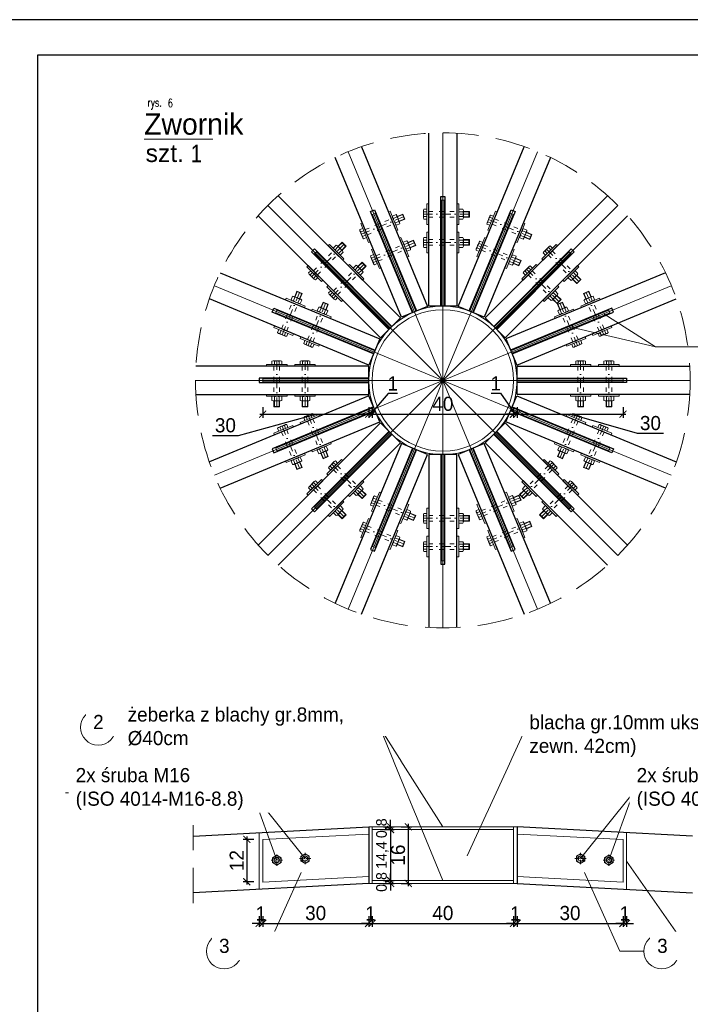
# Model space of a CAD drawing. Header units: millimetres. Extents: x 219841 to 236232, y -126388 to -112129.
# Tile 20 of 30: x 232667 to 232857, y -113298 to -113020. Entities that reach past the tile are written whole.
import ezdxf
from ezdxf.lldxf.tags import DXFTag

# ---------------------------------------------------------------- set-up
doc = ezdxf.new("R2010")
doc.units = ezdxf.units.MM
for name, pattern in [('0209_PZT$0$ACAD_ISO03W100', [30, 12, -18]), ('DASHDOTX2', [50.8, 25.4, -12.7, 0, -12.7]), ('DASHED2', [0.375, 0.25, -0.125])]:
    doc.linetypes.add(name, pattern=pattern)
for name, color, linetype, lineweight in [('1. Okucia stalowe', 30, 'Continuous', 15), ('1. Osie konstrukcyjne', 254, 'DASHDOTX2', 18), ('1. Łączniki', 4, 'Continuous', 15), ('A oś', 8, 'DASHDOT', 20), ('A-COLS', 4, 'Continuous', 9), ('A-NAD', 21, 'DASHDOT', 15), ('A-WIDOKOWA', 7, 'Continuous', 25), ('K_DREW_PRZEK', 4, 'Continuous', 30), ('K_WYMIARY', 8, 'Continuous', 5), ('Opis', 41, 'Continuous', 9), ('SP_OPIS', 2, 'Continuous', 18), ('Wymiarowanie', 2, 'Continuous', 9)]:
    doc.layers.add(name, color=color, linetype=linetype, lineweight=lineweight)
doc.layers.add('SP_OPIS_POMOCNICZY', color=30, linetype='Continuous', plot=False)
doc.styles.add('Arial', font='GOTHIC.TTF')
doc.styles.add('ArialNarrow', font='ARIALN.TTF')
doc.styles.add('ROMANS', font='GOTHIC.TTF')
doc.styles.add('Romans13', font='romans.shx', dxfattribs={"width": 0.7, "height": 13})
doc.styles.get("Standard").update_dxf_attribs({"font": 'GOTHIC.TTF'})
tags = doc.linetypes.add('DASHDOT', pattern=[25.4, 12.7, -6.35, 0, -6.35]).pattern_tags.tags
tags[10:11] = [DXFTag(74, 4), DXFTag(75, 0), DXFTag(340, '0'), DXFTag(46, 1.0), DXFTag(50, 0.0), DXFTag(44, 0.0), DXFTag(45, 0.0)]
tags[8:9] = [DXFTag(74, 4), DXFTag(75, 0), DXFTag(340, '0'), DXFTag(46, 1.0), DXFTag(50, 0.0), DXFTag(44, 0.0), DXFTag(45, 0.0)]
tags[6:7] = [DXFTag(74, 4), DXFTag(75, 0), DXFTag(340, '0'), DXFTag(46, 1.0), DXFTag(50, 0.0), DXFTag(44, 0.0), DXFTag(45, 0.0)]
tags[4:5] = [DXFTag(74, 4), DXFTag(75, 0), DXFTag(340, '0'), DXFTag(46, 1.0), DXFTag(50, 0.0), DXFTag(44, 0.0), DXFTag(45, 0.0)]
tags = doc.linetypes.add('HIDDEN2', pattern=[4.7625, 3.175, -1.5875]).pattern_tags.tags
tags[6:7] = [DXFTag(74, 4), DXFTag(75, 0), DXFTag(340, '0'), DXFTag(46, 1.0), DXFTag(50, 0.0), DXFTag(44, 0.0), DXFTag(45, 0.0)]
tags[4:5] = [DXFTag(74, 4), DXFTag(75, 0), DXFTag(340, '0'), DXFTag(46, 1.0), DXFTag(50, 0.0), DXFTag(44, 0.0), DXFTag(45, 0.0)]
doc.dimstyles.new('Radek 20 dokładny', dxfattribs={"dimscale": 0.2, "dimtxt": 15, "dimasz": 10, "dimexe": 5, "dimexo": 0, "dimgap": 3, "dimtad": 1, "dimdec": 1, "dimrnd": 0.5, "dimlunit": 6, "dimtxsty": 'ROMANS', "dimblk": 'ARCHTICK', "dimcen": 5, "dimdle": 4, "dimclrd": 256, "dimclre": 256, "dimclrt": 2, "dimadec": 0, "dimazin": 0, "dimtfac": 1, "dimtdec": 1, "dimtix": 1, "dimtmove": 1, "dimatfit": 3, "dimldrblk": 'DOTSMALL', "dimfxl": 10, "dimfxlon": 1, "dimarcsym": 0})

# ---------------------------------------------------------------- blocks, each defined once
blk = doc.blocks.new('_ArchTick')
at = {"layer": 'Wymiarowanie', "color": 0, "const_width": 0.15}
blk.add_lwpolyline([(-0.5, -0.5), (0.5, 0.5)], dxfattribs=at)
blk = doc.blocks.new('*D56')
at = {"layer": 'Defpoints', "color": 0}
for p in [(232736.95, -113251.41), (232731.77, -113263.39), (232737.58, -113263.39)]:
    blk.add_point(p, dxfattribs=at)
at = {"layer": 'K_WYMIARY', "lineweight": -2}
for p, q in [((232733.77, -113251.41), (232730.77, -113251.41)), ((232731.77, -113250.61), (232731.77, -113264.19)), ((232733.77, -113263.39), (232730.77, -113263.39))]:
    blk.add_line(p, q, dxfattribs=at)
at = {"layer": 'K_WYMIARY', "lineweight": -2, "xscale": 2, "yscale": 2, "zscale": 2}
for p, rotation in [((232731.77, -113251.41), 90), ((232731.77, -113263.39), 270)]:
    blk.add_blockref('_ArchTick', p, dxfattribs=dict(at, rotation=rotation))
at = {"layer": 'K_WYMIARY', "color": 2, "insert": (232728.92, -113257.4), "char_height": 4, "attachment_point": 5, "rotation": 90, "style": 'ROMANS'}
blk.add_mtext('12', dxfattribs=at)
blk = doc.blocks.new('_DotSmall')
at = {"color": 0, "linetype": 'ByBlock', "const_width": 12.7}
blk.add_lwpolyline([(-1.5875, 0, 1), (1.5875, 0, 1)], format="xyb", close=True, dxfattribs=at)
blk = doc.blocks.new('*D57')
at = {"layer": 'Defpoints', "color": 0}
for p in [(232736.27, -113263.5), (232735.27, -113265.61), (232735.27, -113275.16)]:
    blk.add_point(p, dxfattribs=at)
at = {"layer": 'K_WYMIARY', "lineweight": -2}
for p, q in [((232735.27, -113273.16), (232735.27, -113276.16)), ((232736.27, -113273.16), (232736.27, -113276.16)), ((232735.27, -113275.16), (232733.27, -113275.16)), ((232736.27, -113275.16), (232735.27, -113275.16)), ((232736.27, -113275.16), (232738.27, -113275.16))]:
    blk.add_line(p, q, dxfattribs=at)
at = {"layer": 'K_WYMIARY', "lineweight": -2, "xscale": 2, "yscale": 2, "zscale": 2}
blk.add_blockref('_ArchTick', (232735.27, -113275.16), dxfattribs=at)
at = {"layer": 'K_WYMIARY', "lineweight": -2, "xscale": 2, "yscale": 2, "zscale": 2, "rotation": 180}
blk.add_blockref('_ArchTick', (232736.27, -113275.16), dxfattribs=at)
at = {"layer": 'K_WYMIARY', "color": 2, "insert": (232735.77, -113272.36), "char_height": 4, "attachment_point": 5, "style": 'ROMANS'}
blk.add_mtext('1', dxfattribs=at)
blk = doc.blocks.new('*D58')
at = {"layer": 'Defpoints', "color": 0}
for p in [(232736.27, -113263.43), (232766.27, -113263.86), (232766.27, -113275.16)]:
    blk.add_point(p, dxfattribs=at)
at = {"layer": 'K_WYMIARY', "lineweight": -2}
for p, q in [((232736.27, -113273.16), (232736.27, -113276.16)), ((232766.27, -113273.16), (232766.27, -113276.16)), ((232735.47, -113275.16), (232767.07, -113275.16))]:
    blk.add_line(p, q, dxfattribs=at)
at = {"layer": 'K_WYMIARY', "lineweight": -2, "xscale": 2, "yscale": 2, "zscale": 2, "rotation": 180}
blk.add_blockref('_ArchTick', (232736.27, -113275.16), dxfattribs=at)
at = {"layer": 'K_WYMIARY', "lineweight": -2, "xscale": 2, "yscale": 2, "zscale": 2}
blk.add_blockref('_ArchTick', (232766.27, -113275.16), dxfattribs=at)
at = {"layer": 'K_WYMIARY', "color": 2, "insert": (232751.27, -113272.26), "char_height": 4, "attachment_point": 5, "style": 'ROMANS'}
blk.add_mtext('30', dxfattribs=at)
blk = doc.blocks.new('*D59')
at = {"layer": 'Defpoints', "color": 0}
for p in [(232767.27, -113255.86), (232766.27, -113263.86), (232767.27, -113275.16)]:
    blk.add_point(p, dxfattribs=at)
at = {"layer": 'K_WYMIARY', "lineweight": -2}
for p, q in [((232766.27, -113273.16), (232766.27, -113276.16)), ((232767.27, -113273.16), (232767.27, -113276.16)), ((232766.27, -113275.16), (232764.27, -113275.16)), ((232766.27, -113275.16), (232767.27, -113275.16)), ((232767.27, -113275.16), (232769.27, -113275.16))]:
    blk.add_line(p, q, dxfattribs=at)
at = {"layer": 'K_WYMIARY', "lineweight": -2, "xscale": 2, "yscale": 2, "zscale": 2}
blk.add_blockref('_ArchTick', (232766.27, -113275.16), dxfattribs=at)
at = {"layer": 'K_WYMIARY', "lineweight": -2, "xscale": 2, "yscale": 2, "zscale": 2, "rotation": 180}
blk.add_blockref('_ArchTick', (232767.27, -113275.16), dxfattribs=at)
at = {"layer": 'K_WYMIARY', "color": 2, "insert": (232766.77, -113272.36), "char_height": 4, "attachment_point": 5, "style": 'ROMANS'}
blk.add_mtext('1', dxfattribs=at)
blk = doc.blocks.new('*D60')
at = {"layer": 'Defpoints', "color": 0}
for p in [(232808.27, -113255.92), (232838.27, -113257.49), (232838.27, -113275.16)]:
    blk.add_point(p, dxfattribs=at)
at = {"layer": 'K_WYMIARY', "lineweight": -2}
for p, q in [((232808.27, -113273.16), (232808.27, -113276.16)), ((232838.27, -113273.16), (232838.27, -113276.16)), ((232807.47, -113275.16), (232839.07, -113275.16))]:
    blk.add_line(p, q, dxfattribs=at)
at = {"layer": 'K_WYMIARY', "lineweight": -2, "xscale": 2, "yscale": 2, "zscale": 2, "rotation": 180}
blk.add_blockref('_ArchTick', (232808.27, -113275.16), dxfattribs=at)
at = {"layer": 'K_WYMIARY', "lineweight": -2, "xscale": 2, "yscale": 2, "zscale": 2}
blk.add_blockref('_ArchTick', (232838.27, -113275.16), dxfattribs=at)
at = {"layer": 'K_WYMIARY', "color": 2, "insert": (232823.27, -113272.26), "char_height": 4, "attachment_point": 5, "style": 'ROMANS'}
blk.add_mtext('30', dxfattribs=at)
blk = doc.blocks.new('Podkładka do drewna M16 z boku')
at = {"layer": '1. Łączniki'}
for p, q in [((-29, 5), (29, 5)), ((-29, 5), (-29, 0)), ((-29, 0), (29, 0)), ((29, 0), (29, 5))]:
    blk.add_line(p, q, dxfattribs=at)
blk = doc.blocks.new('Nakrętka M16 z boku')
at = {"layer": '1. Łączniki'}
for p, q in [((-13.9, 1), (-13.9, 12)), ((10.4, 13), (-10.4, 13)), ((10.4, 13), (-10.4, 13)), ((-6.9, 1), (-6.9, 12)), ((6.9, 1), (6.9, 12)), ((13.9, 1), (13.9, 12)), ((10.4, 0), (-10.4, 0))]:
    blk.add_line(p, q, dxfattribs=at)
for centre, radius, start, end in [((-10.4, 6.5), 6.5, 57.7958, 122.2042), ((-10.4, 6.5), 6.5, 237.7958, 302.2042), ((0, -11.5), 24.5, 73.5736, 106.4264), ((0, 24.5), 24.5, 253.5736, 286.4264), ((10.4, 6.5), 6.5, 57.7958, 122.2042), ((10.4, 6.5), 6.5, 237.7958, 302.2042)]:
    blk.add_arc(centre, radius, start, end, dxfattribs=at)
blk = doc.blocks.new('Śruba M16')
at = {"layer": '1. Łączniki'}
for p, q in [((-13.9, 9), (-13.9, 0)), ((-13.9, 0), (13.9, 0)), ((-10.4, 10), (10.4, 10)), ((-6.9, 9), (-6.9, 0)), ((6.9, 9), (6.9, 0)), ((13.9, 9), (13.9, 0))]:
    blk.add_line(p, q, dxfattribs=at)
for centre, radius, start, end in [((-10.4, 3.5), 6.5, 57.7958, 122.2042), ((0, -14.5), 24.5, 73.5736, 106.4264), ((10.4, 3.5), 6.5, 57.7958, 122.2042)]:
    blk.add_arc(centre, radius, start, end, dxfattribs=at)
blk = doc.blocks.new('ffwaw')
at = {"layer": '1. Osie konstrukcyjne'}
blk.add_line((0, 15), (0, -115), dxfattribs=at)
at = {"layer": '1. Łączniki', "linetype": '0209_PZT$0$ACAD_ISO03W100', "lineweight": 9}
for p, q in [((-8, 0), (-8, -80)), ((8, 0), (8, -80))]:
    blk.add_line(p, q, dxfattribs=at)
at = {"layer": '1. Łączniki'}
for p, q in [((-8, -115), (-8, -98)), ((-7, -115), (-7, -98)), ((7, -115), (7, -98)), ((8, -115), (8, -98)), ((8, -114), (-8, -114)), ((8, -115), (-8, -115))]:
    blk.add_line(p, q, dxfattribs=at)
at = {"layer": '1. Okucia stalowe'}
for name, p in [('Podkładka do drewna M16 z boku', (0, 0)), ('Śruba M16', (0, 5))]:
    blk.add_blockref(name, p, dxfattribs=at)
at = {"layer": '1. Okucia stalowe', "xscale": -1, "rotation": 180}
blk.add_blockref('Podkładka do drewna M16 z boku', (0, -80), dxfattribs=at)
at = {"layer": '1. Okucia stalowe', "rotation": 180}
blk.add_blockref('Nakrętka M16 z boku', (0, -85), dxfattribs=at)
blk = doc.blocks.new('*D133')
at = {"layer": 'Defpoints', "color": 0}
for p in [(232766.27, -113125.98), (232767.27, -113125.98), (232767.27, -113131.16)]:
    blk.add_point(p, dxfattribs=at)
at = {"layer": 'K_WYMIARY', "lineweight": -2}
for p, q in [((232771.77, -113125.28), (232766.77, -113131.16)), ((232774.39, -113125.28), (232771.77, -113125.28)), ((232766.27, -113129.16), (232766.27, -113132.16)), ((232767.27, -113129.16), (232767.27, -113132.16)), ((232766.27, -113131.16), (232764.27, -113131.16)), ((232766.27, -113131.16), (232767.27, -113131.16)), ((232767.27, -113131.16), (232769.27, -113131.16))]:
    blk.add_line(p, q, dxfattribs=at)
at = {"layer": 'K_WYMIARY', "lineweight": -2, "xscale": 2, "yscale": 2, "zscale": 2}
blk.add_blockref('_ArchTick', (232766.27, -113131.16), dxfattribs=at)
at = {"layer": 'K_WYMIARY', "lineweight": -2, "xscale": 2, "yscale": 2, "zscale": 2, "rotation": 180}
blk.add_blockref('_ArchTick', (232767.27, -113131.16), dxfattribs=at)
at = {"layer": 'K_WYMIARY', "color": 2, "insert": (232773.08, -113122.48), "char_height": 4, "attachment_point": 5, "style": 'ROMANS'}
blk.add_mtext('1', dxfattribs=at)
blk = doc.blocks.new('*D134')
at = {"layer": 'Defpoints', "color": 0}
for p in [(232767.27, -113125.98), (232807.27, -113125.98), (232807.27, -113131.16)]:
    blk.add_point(p, dxfattribs=at)
at = {"layer": 'K_WYMIARY', "lineweight": -2}
for p, q in [((232767.27, -113129.16), (232767.27, -113132.16)), ((232807.27, -113129.16), (232807.27, -113132.16)), ((232766.47, -113131.16), (232808.07, -113131.16))]:
    blk.add_line(p, q, dxfattribs=at)
at = {"layer": 'K_WYMIARY', "lineweight": -2, "xscale": 2, "yscale": 2, "zscale": 2, "rotation": 180}
blk.add_blockref('_ArchTick', (232767.27, -113131.16), dxfattribs=at)
at = {"layer": 'K_WYMIARY', "lineweight": -2, "xscale": 2, "yscale": 2, "zscale": 2}
blk.add_blockref('_ArchTick', (232807.27, -113131.16), dxfattribs=at)
at = {"layer": 'K_WYMIARY', "color": 2, "insert": (232787.27, -113128.26), "char_height": 4, "attachment_point": 5, "style": 'ROMANS'}
blk.add_mtext('40', dxfattribs=at)
blk = doc.blocks.new('*D135')
at = {"layer": 'Defpoints', "color": 0}
for p in [(232807.27, -113125.98), (232808.27, -113125.98), (232808.27, -113131.16)]:
    blk.add_point(p, dxfattribs=at)
at = {"layer": 'K_WYMIARY', "lineweight": -2}
for p, q in [((232800.94, -113125.25), (232803.57, -113125.25)), ((232803.57, -113125.25), (232807.77, -113131.16)), ((232807.27, -113129.16), (232807.27, -113132.16)), ((232808.27, -113129.16), (232808.27, -113132.16)), ((232807.27, -113131.16), (232805.27, -113131.16)), ((232807.27, -113131.16), (232808.27, -113131.16)), ((232808.27, -113131.16), (232810.27, -113131.16))]:
    blk.add_line(p, q, dxfattribs=at)
at = {"layer": 'K_WYMIARY', "lineweight": -2, "xscale": 2, "yscale": 2, "zscale": 2}
blk.add_blockref('_ArchTick', (232807.27, -113131.16), dxfattribs=at)
at = {"layer": 'K_WYMIARY', "lineweight": -2, "xscale": 2, "yscale": 2, "zscale": 2, "rotation": 180}
blk.add_blockref('_ArchTick', (232808.27, -113131.16), dxfattribs=at)
at = {"layer": 'K_WYMIARY', "color": 2, "insert": (232802.25, -113122.45), "char_height": 4, "attachment_point": 5, "style": 'ROMANS'}
blk.add_mtext('1', dxfattribs=at)
blk = doc.blocks.new('*D136')
at = {"layer": 'Defpoints', "color": 0}
for p in [(232808.27, -113125.98), (232838.27, -113126.38), (232838.27, -113131.16)]:
    blk.add_point(p, dxfattribs=at)
at = {"layer": 'K_WYMIARY', "lineweight": -2}
for p, q in [((232808.27, -113129.16), (232808.27, -113132.16)), ((232838.27, -113129.16), (232838.27, -113132.16)), ((232807.47, -113131.16), (232839.07, -113131.16)), ((232842.33, -113136.6), (232823.27, -113131.16)), ((232849.72, -113136.6), (232842.33, -113136.6))]:
    blk.add_line(p, q, dxfattribs=at)
at = {"layer": 'K_WYMIARY', "lineweight": -2, "xscale": 2, "yscale": 2, "zscale": 2, "rotation": 180}
blk.add_blockref('_ArchTick', (232808.27, -113131.16), dxfattribs=at)
at = {"layer": 'K_WYMIARY', "lineweight": -2, "xscale": 2, "yscale": 2, "zscale": 2}
blk.add_blockref('_ArchTick', (232838.27, -113131.16), dxfattribs=at)
at = {"layer": 'K_WYMIARY', "color": 2, "insert": (232846.03, -113133.7), "char_height": 4, "attachment_point": 5, "style": 'ROMANS'}
blk.add_mtext('30', dxfattribs=at)
blk = doc.blocks.new('*D137')
at = {"layer": 'Defpoints', "color": 0}
for p in [(232736.27, -113125.58), (232766.27, -113125.98), (232766.27, -113131.16)]:
    blk.add_point(p, dxfattribs=at)
at = {"layer": 'K_WYMIARY', "lineweight": -2}
for p, q in [((232736.27, -113129.16), (232736.27, -113132.16)), ((232766.27, -113129.16), (232766.27, -113132.16)), ((232729.42, -113137.23), (232751.27, -113131.16)), ((232735.47, -113131.16), (232767.07, -113131.16)), ((232722.02, -113137.23), (232729.42, -113137.23))]:
    blk.add_line(p, q, dxfattribs=at)
at = {"layer": 'K_WYMIARY', "lineweight": -2, "xscale": 2, "yscale": 2, "zscale": 2, "rotation": 180}
blk.add_blockref('_ArchTick', (232736.27, -113131.16), dxfattribs=at)
at = {"layer": 'K_WYMIARY', "lineweight": -2, "xscale": 2, "yscale": 2, "zscale": 2}
blk.add_blockref('_ArchTick', (232766.27, -113131.16), dxfattribs=at)
at = {"layer": 'K_WYMIARY', "color": 2, "insert": (232725.72, -113134.33), "char_height": 4, "attachment_point": 5, "style": 'ROMANS'}
blk.add_mtext('30', dxfattribs=at)
blk = doc.blocks.new('Nakrętka M16 z przodu')
at = {"layer": '1. Osie konstrukcyjne', "ltscale": 0.5}
for p, q in [((0, -16), (0, 16)), ((-16, 0), (16, 0))]:
    blk.add_line(p, q, dxfattribs=at)
at = {"layer": '1. Łączniki', "elevation": 0}
blk.add_lwpolyline([(0, -13.8), (-12, -6.9), (-12, 6.9), (0, 13.8), (12, 6.9), (12, -6.9)], close=True, dxfattribs=at)
at = {"layer": '1. Łączniki'}
for radius in [12, 7.04]:
    blk.add_circle((0, 0), radius, dxfattribs=at)
blk.add_arc((0, 0), 8, 258.3963, 187.7246, dxfattribs=at)
blk = doc.blocks.new('*D138')
at = {"layer": 'Defpoints', "color": 0}
for p in [(232767.27, -113255.86), (232807.27, -113255.86), (232807.27, -113275.16)]:
    blk.add_point(p, dxfattribs=at)
at = {"layer": 'K_WYMIARY', "lineweight": -2}
for p, q in [((232767.27, -113273.16), (232767.27, -113276.16)), ((232807.27, -113273.16), (232807.27, -113276.16)), ((232766.47, -113275.16), (232808.07, -113275.16))]:
    blk.add_line(p, q, dxfattribs=at)
at = {"layer": 'K_WYMIARY', "lineweight": -2, "xscale": 2, "yscale": 2, "zscale": 2, "rotation": 180}
blk.add_blockref('_ArchTick', (232767.27, -113275.16), dxfattribs=at)
at = {"layer": 'K_WYMIARY', "lineweight": -2, "xscale": 2, "yscale": 2, "zscale": 2}
blk.add_blockref('_ArchTick', (232807.27, -113275.16), dxfattribs=at)
at = {"layer": 'K_WYMIARY', "color": 2, "insert": (232787.27, -113272.26), "char_height": 4, "attachment_point": 5, "style": 'ROMANS'}
blk.add_mtext('40', dxfattribs=at)
blk = doc.blocks.new('*D139')
at = {"layer": 'Defpoints', "color": 0}
for p in [(232767.27, -113247.86), (232767.27, -113248.66), (232772.48, -113248.66)]:
    blk.add_point(p, dxfattribs=at)
at = {"layer": 'K_WYMIARY', "lineweight": -2}
for p, q in [((232772.48, -113247.86), (232772.48, -113245.86)), ((232770.48, -113247.86), (232773.48, -113247.86)), ((232770.48, -113248.66), (232773.48, -113248.66)), ((232772.48, -113247.86), (232772.48, -113248.66)), ((232772.48, -113248.66), (232772.48, -113250.66))]:
    blk.add_line(p, q, dxfattribs=at)
at = {"layer": 'K_WYMIARY', "lineweight": -2, "xscale": 2, "yscale": 2, "zscale": 2}
for p, rotation in [((232772.48, -113247.86), 270), ((232772.48, -113248.66), 90)]:
    blk.add_blockref('_ArchTick', p, dxfattribs=dict(at, rotation=rotation))
at = {"layer": 'K_WYMIARY', "color": 2, "insert": (232770.17, -113248.26), "char_height": 3, "attachment_point": 5, "rotation": 90, "style": 'ROMANS'}
blk.add_mtext('0,8', dxfattribs=at)
blk = doc.blocks.new('*D140')
at = {"layer": 'Defpoints', "color": 0}
for p in [(232767.27, -113248.66), (232767.27, -113263.06), (232772.48, -113263.06)]:
    blk.add_point(p, dxfattribs=at)
at = {"layer": 'K_WYMIARY', "lineweight": -2}
for p, q in [((232770.48, -113248.66), (232773.48, -113248.66)), ((232772.48, -113247.86), (232772.48, -113263.86)), ((232770.48, -113263.06), (232773.48, -113263.06))]:
    blk.add_line(p, q, dxfattribs=at)
at = {"layer": 'K_WYMIARY', "lineweight": -2, "xscale": 2, "yscale": 2, "zscale": 2}
for p, rotation in [((232772.48, -113248.66), 90), ((232772.48, -113263.06), 270)]:
    blk.add_blockref('_ArchTick', p, dxfattribs=dict(at, rotation=rotation))
at = {"layer": 'K_WYMIARY', "color": 2, "insert": (232770.17, -113255.86), "char_height": 3, "attachment_point": 5, "rotation": 90, "style": 'ROMANS'}
blk.add_mtext('14,4', dxfattribs=at)
blk = doc.blocks.new('*D141')
at = {"layer": 'Defpoints', "color": 0}
for p in [(232767.27, -113263.06), (232767.27, -113263.86), (232772.48, -113263.86)]:
    blk.add_point(p, dxfattribs=at)
at = {"layer": 'K_WYMIARY', "lineweight": -2}
for p, q in [((232770.48, -113263.06), (232773.48, -113263.06)), ((232772.48, -113263.06), (232772.48, -113261.06)), ((232772.48, -113263.06), (232772.48, -113263.86)), ((232770.48, -113263.86), (232773.48, -113263.86)), ((232772.48, -113263.86), (232772.48, -113265.86))]:
    blk.add_line(p, q, dxfattribs=at)
at = {"layer": 'K_WYMIARY', "lineweight": -2, "xscale": 2, "yscale": 2, "zscale": 2}
for p, rotation in [((232772.48, -113263.06), 270), ((232772.48, -113263.86), 90)]:
    blk.add_blockref('_ArchTick', p, dxfattribs=dict(at, rotation=rotation))
at = {"layer": 'K_WYMIARY', "color": 2, "insert": (232770.17, -113263.46), "char_height": 3, "attachment_point": 5, "rotation": 90, "style": 'ROMANS'}
blk.add_mtext('0,8', dxfattribs=at)
blk = doc.blocks.new('*D142')
at = {"layer": 'Defpoints', "color": 0}
for p in [(232772.27, -113247.86), (232772.27, -113263.86), (232777.48, -113263.86)]:
    blk.add_point(p, dxfattribs=at)
at = {"layer": 'K_WYMIARY', "lineweight": -2}
for p, q in [((232775.48, -113247.86), (232778.48, -113247.86)), ((232777.48, -113247.06), (232777.48, -113264.66)), ((232775.48, -113263.86), (232778.48, -113263.86))]:
    blk.add_line(p, q, dxfattribs=at)
at = {"layer": 'K_WYMIARY', "lineweight": -2, "xscale": 2, "yscale": 2, "zscale": 2}
for p, rotation in [((232777.48, -113247.86), 90), ((232777.48, -113263.86), 270)]:
    blk.add_blockref('_ArchTick', p, dxfattribs=dict(at, rotation=rotation))
at = {"layer": 'K_WYMIARY', "color": 2, "insert": (232774.58, -113255.86), "char_height": 4, "attachment_point": 5, "rotation": 90, "style": 'ROMANS'}
blk.add_mtext('16', dxfattribs=at)
blk = doc.blocks.new('*D143')
at = {"layer": 'Defpoints', "color": 0}
for p in [(232807.27, -113255.86), (232808.27, -113255.92), (232807.27, -113275.16)]:
    blk.add_point(p, dxfattribs=at)
at = {"layer": 'K_WYMIARY', "lineweight": -2}
for p, q in [((232807.27, -113273.16), (232807.27, -113276.16)), ((232808.27, -113273.16), (232808.27, -113276.16)), ((232807.27, -113275.16), (232805.27, -113275.16)), ((232808.27, -113275.16), (232807.27, -113275.16)), ((232808.27, -113275.16), (232810.27, -113275.16))]:
    blk.add_line(p, q, dxfattribs=at)
at = {"layer": 'K_WYMIARY', "lineweight": -2, "xscale": 2, "yscale": 2, "zscale": 2}
blk.add_blockref('_ArchTick', (232807.27, -113275.16), dxfattribs=at)
at = {"layer": 'K_WYMIARY', "lineweight": -2, "xscale": 2, "yscale": 2, "zscale": 2, "rotation": 180}
blk.add_blockref('_ArchTick', (232808.27, -113275.16), dxfattribs=at)
at = {"layer": 'K_WYMIARY', "color": 2, "insert": (232807.77, -113272.36), "char_height": 4, "attachment_point": 5, "style": 'ROMANS'}
blk.add_mtext('1', dxfattribs=at)
blk = doc.blocks.new('*D144')
at = {"layer": 'Defpoints', "color": 0}
for p in [(232838.27, -113257.49), (232839.27, -113257.54), (232838.27, -113275.16)]:
    blk.add_point(p, dxfattribs=at)
at = {"layer": 'K_WYMIARY', "lineweight": -2}
for p, q in [((232838.27, -113273.16), (232838.27, -113276.16)), ((232839.27, -113273.16), (232839.27, -113276.16)), ((232838.27, -113275.16), (232836.27, -113275.16)), ((232839.27, -113275.16), (232838.27, -113275.16)), ((232839.27, -113275.16), (232841.27, -113275.16))]:
    blk.add_line(p, q, dxfattribs=at)
at = {"layer": 'K_WYMIARY', "lineweight": -2, "xscale": 2, "yscale": 2, "zscale": 2}
blk.add_blockref('_ArchTick', (232838.27, -113275.16), dxfattribs=at)
at = {"layer": 'K_WYMIARY', "lineweight": -2, "xscale": 2, "yscale": 2, "zscale": 2, "rotation": 180}
blk.add_blockref('_ArchTick', (232839.27, -113275.16), dxfattribs=at)
at = {"layer": 'K_WYMIARY', "color": 2, "insert": (232838.77, -113272.36), "char_height": 4, "attachment_point": 5, "style": 'ROMANS'}
blk.add_mtext('1', dxfattribs=at)
blk = doc.blocks.new('MF_PROFIL_GLOWNY_OPIS_POZYCJI')
at = {"color": 0, "ltscale": 20}
blk.add_line((0, 3.26), (9.73, 3.26), dxfattribs=at)
at = {"color": 0, "ltscale": 20, "insert": (0.2, 2.54), "char_height": 2.5, "attachment_point": 1, "style": 'ArialNarrow'}
blk.add_mtext('{\\fArial|b0|i0|c238|p34;szt.}', dxfattribs=at)
at = {"color": 0, "ltscale": 20}
for tag, p, height, style in [('NAZWA_POZYCJI', (0, 3.9), 3, 'Arial'), ('ILOSC_ELEM', (6.79, 0), 2.5, 'ArialNarrow')]:
    blk.add_attdef(tag, p, '', height=height, dxfattribs=dict(at, style=style))
at = {"layer": 'SP_OPIS_POMOCNICZY', "ltscale": 20, "insert": (0.47, 9.07), "char_height": 1.2, "width": 4.5529, "attachment_point": 1, "style": 'Romans13'}
blk.add_mtext('rys.', dxfattribs=at)
at = {"layer": 'SP_OPIS_POMOCNICZY', "ltscale": 20, "style": 'Romans13', "width": 0.7}
blk.add_attdef('RYSUNEK', (3.34, 7.79), '', height=1.2, dxfattribs=at)

msp = doc.modelspace()

# ---------------------------------------------------------------- linework, layer by layer
at = {"layer": 'A oś', "ltscale": 0.5}
for p, q in [((232787.27, -113191.61), (232787.27, -113051.61)), ((232814.06, -113186.29), (232760.48, -113056.94)), ((232760.48, -113186.29), (232814.06, -113056.94)), ((232836.77, -113171.11), (232737.77, -113072.12)), ((232737.77, -113171.11), (232836.77, -113072.12)), ((232722.6, -113094.83), (232851.94, -113148.4)), ((232722.6, -113148.4), (232851.94, -113094.83)), ((232717.27, -113121.61), (232857.27, -113121.61))]:
    msp.add_line(p, q, dxfattribs=at)
at = {"layer": 'A-COLS', "lineweight": 18}
for points in [[(232787.67, -113070.61), (232787.67, -113100.61), (232786.87, -113100.61), (232786.87, -113070.61)], [(232768.12, -113074.34), (232779.6, -113102.06), (232778.86, -113102.37), (232767.38, -113074.65)], [(232807.15, -113074.65), (232795.67, -113102.37), (232794.94, -113102.06), (232806.42, -113074.34)], [(232751.49, -113085.27), (232772.7, -113106.48), (232772.14, -113107.05), (232750.92, -113085.84)], [(232823.61, -113085.84), (232802.4, -113107.05), (232801.83, -113106.48), (232823.05, -113085.27)], [(232740.3, -113101.73), (232768.02, -113113.21), (232767.71, -113113.95), (232740, -113102.47)], [(232834.23, -113101.73), (232806.52, -113113.21), (232806.82, -113113.95), (232834.54, -113102.47)], [(232736.27, -113122.01), (232766.27, -113122.01), (232766.27, -113121.21), (232736.27, -113121.21)], [(232838.27, -113122.01), (232808.27, -113122.01), (232808.27, -113121.21), (232838.27, -113121.21)], [(232740.3, -113141.5), (232768.02, -113130.02), (232767.71, -113129.28), (232740, -113140.76)], [(232834.23, -113141.5), (232806.52, -113130.02), (232806.82, -113129.28), (232834.54, -113140.76)], [(232751.49, -113157.96), (232772.7, -113136.75), (232772.14, -113136.18), (232750.92, -113157.39)], [(232823.05, -113157.96), (232801.83, -113136.75), (232802.4, -113136.18), (232823.61, -113157.39)], [(232768.12, -113168.89), (232779.6, -113141.17), (232778.86, -113140.86), (232767.38, -113168.58)], [(232807.15, -113168.58), (232795.67, -113140.86), (232794.94, -113141.17), (232806.42, -113168.89)], [(232787.67, -113172.61), (232787.67, -113142.61), (232786.87, -113142.61), (232786.87, -113172.61)], [(232766.27, -113263.86), (232808.27, -113263.86), (232808.27, -113247.86), (232766.27, -113247.86)], [(232767.27, -113247.86), (232807.27, -113247.86), (232807.27, -113248.66), (232767.27, -113248.66)], [(232767.27, -113263.86), (232807.27, -113263.86), (232807.27, -113263.06), (232767.27, -113263.06)]]:
    msp.add_lwpolyline(points, close=True, dxfattribs=at)
at = {"layer": 'A-COLS', "linetype": 'HIDDEN2', "lineweight": 18}
for points in [[(232735.27, -113249.53), (232735.27, -113265.56)], [(232839.27, -113249.53), (232839.27, -113265.56)], [(232839.27, -113249.53), (232839.27, -113265.56)], [(232766.27, -113249.91), (232736.27, -113251.48), (232736.27, -113263.5), (232766.27, -113261.93)], [(232808.27, -113249.91), (232838.27, -113251.48), (232838.27, -113263.5), (232808.27, -113261.93)]]:
    msp.add_lwpolyline(points, dxfattribs=at)
at = {"layer": 'A-COLS', "lineweight": 18}
for points in [[(232767.27, -113263.86), (232767.27, -113247.86)], [(232807.27, -113263.86), (232807.27, -113247.86)], [(232766.27, -113263.88), (232766.27, -113263.86)]]:
    msp.add_lwpolyline(points, dxfattribs=at)
for radius in [21, 20]:
    msp.add_circle((232787.27, -113121.61), radius, dxfattribs=at)
at = {"layer": 'A-NAD', "linetype": 'DASHED2', "ltscale": 40}
msp.add_lwpolyline([(232716.59, -113269.46), (232716.59, -113247.44)], dxfattribs=at)
msp.add_circle((232787.27, -113121.61), 70, dxfattribs=at)
at = {"layer": 'K_DREW_PRZEK', "color": 2}
for points in [[(232791.27, -113051.73), (232791.27, -113100.61), (232783.27, -113100.61), (232783.27, -113051.73)], [(232764.22, -113055.52), (232782.93, -113100.68), (232775.54, -113103.74), (232756.83, -113058.58)], [(232817.71, -113058.58), (232799, -113103.74), (232791.61, -113100.68), (232810.32, -113055.52)], [(232740.68, -113069.37), (232775.25, -113103.94), (232769.59, -113109.59), (232735.02, -113075.03)], [(232786.67, -113100.61), (232786.67, -113069.61), (232787.87, -113069.61), (232787.87, -113100.61)], [(232839.51, -113075.03), (232804.95, -113109.59), (232799.29, -113103.94), (232833.86, -113069.37)], [(232778.68, -113102.44), (232766.81, -113073.8), (232767.92, -113073.34), (232779.79, -113101.98)], [(232794.75, -113101.98), (232806.61, -113073.34), (232807.72, -113073.8), (232795.86, -113102.44)], [(232771.99, -113107.19), (232750.07, -113085.27), (232750.92, -113084.42), (232772.84, -113106.34)], [(232801.69, -113106.34), (232823.61, -113084.42), (232824.46, -113085.27), (232802.54, -113107.19)], [(232724.23, -113091.18), (232769.4, -113109.88), (232766.34, -113117.27), (232721.17, -113098.57)], [(232850.3, -113091.18), (232805.14, -113109.88), (232808.2, -113117.27), (232853.36, -113098.57)], [(232767.64, -113114.13), (232739, -113102.27), (232739.46, -113101.16), (232768.1, -113113.02)], [(232806.9, -113114.13), (232835.54, -113102.27), (232835.08, -113101.16), (232806.44, -113113.02)], [(232717.38, -113125.61), (232766.27, -113125.61), (232766.27, -113117.61), (232717.38, -113117.61)], [(232857.15, -113125.61), (232808.27, -113125.61), (232808.27, -113117.61), (232857.15, -113117.61)], [(232766.27, -113121.01), (232735.27, -113121.01), (232735.27, -113122.21), (232766.27, -113122.21)], [(232808.27, -113121.01), (232839.27, -113121.01), (232839.27, -113122.21), (232808.27, -113122.21)], [(232724.23, -113152.05), (232769.4, -113133.35), (232766.34, -113125.96), (232721.17, -113144.66)], [(232850.3, -113152.05), (232805.14, -113133.35), (232808.2, -113125.96), (232853.36, -113144.66)], [(232767.64, -113129.1), (232739, -113140.96), (232739.46, -113142.07), (232768.1, -113130.21)], [(232806.9, -113129.1), (232835.54, -113140.96), (232835.08, -113142.07), (232806.44, -113130.21)], [(232740.68, -113173.86), (232775.25, -113139.29), (232769.59, -113133.64), (232735.02, -113168.2)], [(232833.86, -113173.86), (232799.29, -113139.29), (232804.95, -113133.64), (232839.51, -113168.2)], [(232771.99, -113136.04), (232750.07, -113157.96), (232750.92, -113158.81), (232772.84, -113136.89)], [(232802.54, -113136.04), (232824.46, -113157.96), (232823.61, -113158.81), (232801.69, -113136.89)], [(232764.22, -113187.71), (232782.93, -113142.55), (232775.54, -113139.49), (232756.83, -113184.65)], [(232778.68, -113140.79), (232766.81, -113169.43), (232767.92, -113169.89), (232779.79, -113141.25)], [(232817.71, -113184.65), (232799, -113139.49), (232791.61, -113142.55), (232810.32, -113187.71)], [(232794.75, -113141.25), (232806.61, -113169.89), (232807.72, -113169.43), (232795.86, -113140.79)], [(232791.27, -113191.5), (232791.27, -113142.61), (232783.27, -113142.61), (232783.27, -113191.5)], [(232786.67, -113142.61), (232786.67, -113173.61), (232787.87, -113173.61), (232787.87, -113142.61)], [(232716.59, -113250.51), (232766.27, -113247.91), (232766.27, -113263.93), (232716.59, -113266.53)], [(232857.95, -113250.51), (232808.27, -113247.91), (232808.27, -113263.93), (232857.95, -113266.53)]]:
    msp.add_lwpolyline(points, dxfattribs=at)
at = {"layer": 'Opis'}
for points in [[(232832.83, -113102.74), (232847.5, -113112.09), (232953.96, -113112.09)], [(232823.6, -113106.57), (232847.5, -113112.09)], [(232748.27, -113256.86), (232733.36, -113238.27), (232680.49, -113238.27)], [(232740.27, -113257.28), (232733.36, -113238.27)], [(232826.27, -113256.86), (232841.18, -113238.27), (232894.05, -113238.27)], [(232834.27, -113257.28), (232841.18, -113238.27)], [(232839.27, -113257.54), (232858.43, -113284.91), (232922.6, -113284.91)], [(232747.16, -113260.81), (232737.13, -113283.07), (232730.36, -113283.07)]]:
    msp.add_lwpolyline(points, dxfattribs=at)
msp.add_circle((232725.36, -113283.07), 5, dxfattribs=at)

# ---------------------------------------------------------------- block references
at = {"layer": '1. Okucia stalowe'}
for p, xscale, yscale, zscale, rotation in [((232765.59, -113079.72), 0.1, 0.1, 0.1, 112.5000000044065), ((232783.27, -113074.61), 0.1, 0.1, 0.1, 90.00000000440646), ((232801.56, -113076.66), 0.1, 0.1, 0.1, 67.50000000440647), ((232783.27, -113082.61), 0.1, 0.1, 0.1, 90.00000000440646), ((232751.21, -113091.21), 0.09999999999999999, 0.09999999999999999, 0.09999999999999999, 135.0000000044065), ((232768.65, -113087.11), 0.1, 0.1, 0.1, 112.5000000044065), ((232798.5, -113084.05), 0.1, 0.1, 0.1, 67.50000000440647), ((232817.67, -113085.55), 0.1, 0.1, 0.1, 45.00000000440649), ((232756.86, -113096.87), 0.09999999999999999, 0.09999999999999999, 0.09999999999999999, 135.0000000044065), ((232812.02, -113091.21), 0.1, 0.1, 0.1, 45.00000000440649), ((232742.32, -113107.32), 0.1, 0.1, 0.1, 157.5000000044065), ((232832.22, -113107.32), -0.1, 0.1, 0.1, 202.4999999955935), ((232749.71, -113110.39), 0.1, 0.1, 0.1, 157.5000000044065), ((232824.83, -113110.39), -0.1, 0.1, 0.1, 202.4999999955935), ((232740.27, -113117.61), -0.1, 0.1, 0.1, 359.9999999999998), ((232748.27, -113117.61), -0.1, 0.1, 0.1, 359.9999999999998), ((232749.71, -113132.84), -0.1, 0.1, 0.1, 22.49999999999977), ((232824.83, -113132.84), 0.1, 0.1, 0.1, 337.5000000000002), ((232742.32, -113135.91), -0.1, 0.1, 0.1, 22.49999999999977), ((232832.22, -113135.91), 0.1, 0.1, 0.1, 337.5000000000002), ((232756.86, -113146.36), -0.1, 0.1, 0.1, 44.99999999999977), ((232817.67, -113146.36), 0.1, 0.1, 0.1, 315.0000000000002), ((232751.21, -113152.02), -0.1, 0.1, 0.1, 44.99999999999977), ((232823.33, -113152.02), 0.1, 0.1, 0.1, 315.0000000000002), ((232798.5, -113159.18), -0.1, 0.1, 0.1, 112.4999999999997), ((232768.65, -113156.12), -0.1, 0.1, 0.1, 67.49999999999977), ((232783.27, -113160.61), -0.1, 0.1, 0.1, 89.9999999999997), ((232765.59, -113163.51), -0.1, 0.1, 0.1, 67.49999999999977), ((232801.56, -113166.57), -0.1, 0.1, 0.1, 112.4999999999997), ((232783.27, -113168.61), -0.1, 0.1, 0.1, 89.9999999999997)]:
    msp.add_blockref('ffwaw', p, dxfattribs=dict(at, xscale=xscale, yscale=yscale, zscale=zscale, rotation=rotation))
at = {"layer": '1. Okucia stalowe', "yscale": 0.1, "zscale": 0.1}
for name, p, xscale in [('ffwaw', (232826.27, -113117.61), 0.1), ('ffwaw', (232834.27, -113117.61), 0.1), ('Nakrętka M16 z przodu', (232740.27, -113257.28), -0.1), ('Nakrętka M16 z przodu', (232748.27, -113256.86), -0.1), ('Nakrętka M16 z przodu', (232826.27, -113256.86), 0.1), ('Nakrętka M16 z przodu', (232834.27, -113257.28), 0.1)]:
    msp.add_blockref(name, p, dxfattribs=dict(at, xscale=xscale))
at = {"layer": 'SP_OPIS', "color": 1}
ref = msp.add_blockref('MF_PROFIL_GLOWNY_OPIS_POZYCJI', (232702.73, -113059.93), dxfattribs=dict(at, xscale=2, yscale=2, zscale=2))
ref.add_attrib('RYSUNEK', '6', (232709.41, -113044.36), dxfattribs={"layer": 'SP_OPIS_POMOCNICZY', "ltscale": 20, "height": 2.4, "style": 'Romans13', "width": 0.7})
ref.add_attrib('NAZWA_POZYCJI', 'Zwornik', (232702.73, -113052.12), dxfattribs={"layer": '0', "color": 0, "ltscale": 20, "height": 6, "style": 'Arial'})
ref.add_attrib('ILOSC_ELEM', '1', (232715.9, -113059.93), dxfattribs={"layer": '0', "color": 0, "ltscale": 20, "height": 5, "style": 'ArialNarrow'})

# ---------------------------------------------------------------- texts
at = {"layer": 'Opis', "insert": (232763.1, -113219.5), "char_height": 4, "width": 130.1048, "attachment_point": 5, "bg_fill": 2}
msp.add_mtext('\\pxql;żeberka z blachy gr.8mm,\\P%%C40cm', dxfattribs=at)

# ---------------------------------------------------------------- dimensions: what is measured, and where the dimension line sits
at = {"layer": 'K_WYMIARY'}
for base, p1, p2, picture, middle in [((232767.27, -113131.16), (232766.27, -113125.98), (232767.27, -113125.98), '*D133', (232772.57, -113125.28)), ((232808.27, -113131.16), (232807.27, -113125.98), (232808.27, -113125.98), '*D135', (232802.77, -113125.25)), ((232766.27, -113131.16), (232736.27, -113125.58), (232766.27, -113125.98), '*D137', (232728.62, -113137.23)), ((232838.27, -113131.16), (232808.27, -113125.98), (232838.27, -113126.38), '*D136', (232843.13, -113136.6))]:
    dim = msp.add_linear_dim(base=base, p1=p1, p2=p2, dimstyle='Radek 20 dokładny', override={"dimtxt": 20, "dimgap": 4, "dimblk": 'ArchTick'}, dxfattribs=at)
    dim.commit()
    dim.dimension.update_dxf_attribs({"geometry": picture, "text_midpoint": middle, "dimtype": 160})
for base, p1, p2, picture, middle in [((232807.27, -113131.16), (232767.27, -113125.98), (232807.27, -113125.98), '*D134', (232787.27, -113128.26)), ((232767.27, -113275.16), (232766.27, -113263.86), (232767.27, -113255.86), '*D59', (232766.77, -113272.36)), ((232807.27, -113275.16), (232767.27, -113255.86), (232807.27, -113255.86), '*D138', (232787.27, -113272.26)), ((232807.27, -113275.16), (232808.27, -113255.92), (232807.27, -113255.86), '*D143', (232807.77, -113272.36)), ((232838.27, -113275.16), (232808.27, -113255.92), (232838.27, -113257.49), '*D60', (232823.27, -113272.26)), ((232838.27, -113275.16), (232839.27, -113257.54), (232838.27, -113257.49), '*D144', (232838.77, -113272.36)), ((232735.27, -113275.16), (232736.27, -113263.5), (232735.27, -113265.61), '*D57', (232735.77, -113272.36)), ((232766.27, -113275.16), (232736.27, -113263.43), (232766.27, -113263.86), '*D58', (232751.27, -113272.26))]:
    dim = msp.add_linear_dim(base=base, p1=p1, p2=p2, dimstyle='Radek 20 dokładny', override={"dimtxt": 20, "dimgap": 4, "dimblk": 'ArchTick'}, dxfattribs=at)
    dim.commit()
    dim.dimension.update_dxf_attribs({"geometry": picture, "text_midpoint": middle})
for base, p1, p2, override, picture, middle in [((232777.48, -113263.86), (232772.27, -113247.86), (232772.27, -113263.86), {"dimtxt": 20, "dimgap": 4}, '*D142', (232774.58, -113255.86)), ((232772.48, -113263.06), (232767.27, -113248.66), (232767.27, -113263.06), {"dimrnd": 0.1}, '*D140', (232770.17, -113255.86)), ((232731.77, -113263.39), (232736.95, -113251.41), (232737.58, -113263.39), {"dimtxt": 20, "dimgap": 4, "dimblk": 'ArchTick'}, '*D56', (232728.92, -113257.4)), ((232772.48, -113263.86), (232767.27, -113263.06), (232767.27, -113263.86), {"dimrnd": 0.1}, '*D141', (232770.17, -113263.46))]:
    dim = msp.add_linear_dim(base=base, p1=p1, p2=p2, angle=90, dimstyle='Radek 20 dokładny', override=override, dxfattribs=at)
    dim.commit()
    dim.dimension.update_dxf_attribs({"geometry": picture, "text_midpoint": middle})

# ---------------------------------------------------------------- next in the draw order: linework, layer by layer
at = {"layer": 'Opis'}
msp.add_circle((232689.71, -113219.74), 5, dxfattribs=at)

# ---------------------------------------------------------------- next in the draw order: texts
at = {"layer": 'Opis', "char_height": 4, "width": 130.1048, "attachment_point": 5, "bg_fill": 2}
for s, insert in [('\\pxb0.555556,ql,t0;2x śruba M16\\P(ISO 4014-M16-8.8)', (232748.38, -113237.17)), ('\\pxb0.555556,ql,t0;2x śruba M16\\P(ISO 4014-M16-8.8)', (232907.18, -113237.17)), ('\\pxb0.694445,ql,t0;3', (232788.97, -113281.55))]:
    msp.add_mtext(s, dxfattribs=dict(at, insert=insert))

# ---------------------------------------------------------------- next in the draw order: linework, layer by layer
at = {"layer": 'Opis', "ltscale": 2}
for points in [[(232787.27, -113247.9), (232769.45, -113219.74), (232694.71, -113219.74)], [(232787.27, -113263.06), (232769.45, -113219.74)], [(232794.12, -113256.07), (232810.05, -113221.55), (232920.42, -113221.55)]]:
    msp.add_lwpolyline(points, dxfattribs=at)
at = {"layer": 'Opis'}
msp.add_lwpolyline([(232827.37, -113260.81), (232837.41, -113283.07), (232844.18, -113283.07)], dxfattribs=at)
msp.add_circle((232849.18, -113283.07), 5, dxfattribs=at)

# ---------------------------------------------------------------- next in the draw order: dimensions: what is measured, and where the dimension line sits
at = {"layer": 'K_WYMIARY'}
dim = msp.add_linear_dim(base=(232772.48, -113248.66), p1=(232767.27, -113247.86), p2=(232767.27, -113248.66), angle=90, dimstyle='Radek 20 dokładny', override={"dimrnd": 0.1}, dxfattribs=at)
dim.commit()
dim.dimension.update_dxf_attribs({"geometry": '*D139', "text_midpoint": (232770.17, -113248.26)})

# ---------------------------------------------------------------- next in the draw order: texts
at = {"layer": 'Opis', "char_height": 4, "width": 130.1048, "attachment_point": 5, "bg_fill": 2}
for s, insert in [('\\pxql;blacha gr.10mm ukształtowana w okrąg (średnica zewn. 42cm)', (232876.82, -113222.21)), ('\\pxb0.694445,ql,t0;3', (232912.99, -113281.55))]:
    msp.add_mtext(s, dxfattribs=dict(at, insert=insert))

# ---------------------------------------------------------------- next in the draw order: texts
at = {"layer": 'Opis', "insert": (232753.33, -113218.22), "char_height": 4, "width": 130.1048, "attachment_point": 5, "bg_fill": 2}
msp.add_mtext('\\pxb0.694445,ql,t0;2', dxfattribs=at)

# ---------------------------------------------------------------- next in the draw order: linework, layer by layer
at = {"layer": 'A-WIDOKOWA'}
msp.add_lwpolyline([(232672.48, -113603.6), (233072.48, -113603.6), (233072.48, -113029.6), (232672.48, -113029.6)], close=True, dxfattribs=at)
at = {"layer": 'Defpoints'}
msp.add_lwpolyline([(232662.48, -113613.6), (233082.48, -113613.6), (233082.48, -113019.6), (232662.48, -113019.6)], close=True, dxfattribs=at)

doc.saveas('drawing.dxf')
